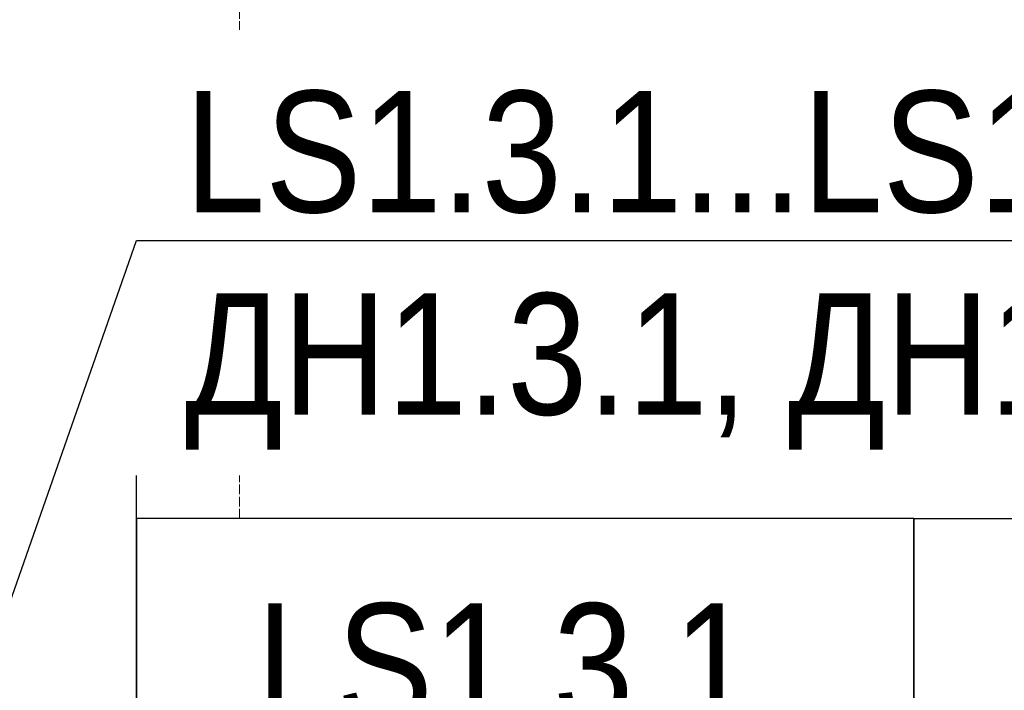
# Model space of a CAD drawing. Header units: millimetres. Extents: x -290 to 116110, y -2975 to 80225.
# Tile 212 of 247: x 61938 to 63964, y 73230 to 74611. Entities that reach past the tile are written whole.
import ezdxf
from ezdxf import colors
from ezdxf.entities.mleader import LeaderData, LeaderLine
from ezdxf.enums import TextEntityAlignment as Align
from ezdxf.math import Vec2, Vec3

# ---------------------------------------------------------------- set-up
doc = ezdxf.new("R2018")
doc.units = ezdxf.units.MM
doc.set_wipeout_variables(frame=1)
doc.linetypes.add('ADSK_Линия сетки', pattern=[25, 20, -2.5, 0, -2.5])
doc.layers.add('КИП_выноска', color=6, linetype='Continuous', lineweight=25)
doc.layers.add('Оси', color=7, linetype='Continuous', lineweight=9)
doc.styles.add('Arial', font='arial.ttf', dxfattribs={"width": 0.85, "height": 350})
doc.styles.add('GOST 2.304', font='simplex.shx', dxfattribs={"width": 0.65, "oblique": 15})
doc.styles.get("Standard").update_dxf_attribs({"font": 'arial.ttf'})

# ---------------------------------------------------------------- blocks, each defined once
blk = doc.blocks.new('A$Cc005853f')
at = {"layer": 'Оси', "color": 253, "linetype": 'ADSK_Линия сетки', "true_color": 0xaaaaaa}
blk.add_line((60303.1, 2607.6), (60303.1, 76892.6), dxfattribs=at)
blk = doc.blocks.new('*U340')
at = {"color": 0, "linetype": 'Continuous', "lineweight": 30, "ltscale": 75, "width": 0.85, "flags": 104}
blk.add_attdef('ПРИМЕЧАНИЕ_1', text='', height=2.5, dxfattribs=at).set_placement((8, -4.61), align=Align.BOTTOM_CENTER)
at = {"color": 0, "lineweight": 30, "width": 0.85, "flags": 104}
blk.add_attdef('ПРИМЕЧАНИЕ_2', text='', height=2.5, dxfattribs=at).set_placement((8, -15.751), align=Align.BOTTOM_CENTER)
at = {"color": 0, "lineweight": 30, "style": 'GOST 2.304', "width": 0.85}
for tag, p in [('ИМЯ_КАБЕЛЯ_2', (8, -15.721)), ('ИМЯ_КАБЕЛЯ_3', (8, -20.721)), ('ИМЯ_КАБЕЛЯ_4', (8, -25.721)), ('ИМЯ_КАБЕЛЯ_5', (8, -30.721)), ('ИМЯ_КАБЕЛЯ_6', (8, -35.721)), ('ИМЯ_КАБЕЛЯ_7', (8, -40.721)), ('ИМЯ_КАБЕЛЯ_8', (8, -45.721)), ('ИМЯ_КАБЕЛЯ_9', (8, -50.721))]:
    blk.add_attdef(tag, text='', height=2.5, dxfattribs=at).set_placement(p, align=Align.BOTTOM_CENTER)
at = {"linetype": 'Continuous'}
blk.add_wipeout([(0, -5.721), (16, -5.721), (16, -10.721), (0, -10.721)], dxfattribs=at)
at = {"color": 0}
blk.add_line((0, -10.721), (0, 0), dxfattribs=at)
at = {"color": 0, "linetype": 'Continuous'}
blk.add_lwpolyline([(0, -10.721), (16, -10.721), (16, -5.721), (0, -5.721)], close=True, dxfattribs=at)
at = {"color": 0, "lineweight": 30, "style": 'GOST 2.304', "width": 0.85}
blk.add_attdef('ИМЯ_КАБЕЛЯ_1', text='', height=2.5, dxfattribs=at).set_placement((8, -10.721), align=Align.BOTTOM_CENTER)
blk = doc.blocks.new('_None')
blk = doc.blocks.new('*U339')
at = {"color": 0, "linetype": 'Continuous', "lineweight": 30, "ltscale": 75, "width": 0.85, "flags": 104}
blk.add_attdef('ПРИМЕЧАНИЕ_1', text='', height=2.5, dxfattribs=at).set_placement((8, 3.611), align=Align.BOTTOM_CENTER)
at = {"color": 0, "lineweight": 30, "width": 0.85, "flags": 104}
blk.add_attdef('ПРИМЕЧАНИЕ_2', text='', height=2.5, dxfattribs=at).set_placement((8, -7.53), align=Align.BOTTOM_CENTER)
at = {"color": 0, "lineweight": 30, "style": 'GOST 2.304', "width": 0.85}
for tag, p in [('ИМЯ_КАБЕЛЯ_2', (8, -7.5)), ('ИМЯ_КАБЕЛЯ_3', (8, -12.5)), ('ИМЯ_КАБЕЛЯ_4', (8, -17.5)), ('ИМЯ_КАБЕЛЯ_5', (8, -22.5)), ('ИМЯ_КАБЕЛЯ_6', (8, -27.5)), ('ИМЯ_КАБЕЛЯ_7', (8, -32.5)), ('ИМЯ_КАБЕЛЯ_8', (8, -37.5)), ('ИМЯ_КАБЕЛЯ_9', (8, -42.5))]:
    blk.add_attdef(tag, text='', height=2.5, dxfattribs=at).set_placement(p, align=Align.BOTTOM_CENTER)
at = {"linetype": 'Continuous'}
blk.add_wipeout([(0, 2.5), (16, 2.5), (16, -2.5), (0, -2.5)], dxfattribs=at)
at = {"color": 0}
blk.add_line((0, -2.5), (0, 0), dxfattribs=at)
at = {"color": 0, "linetype": 'Continuous'}
blk.add_lwpolyline([(0, -2.5), (16, -2.5), (16, 2.5), (0, 2.5)], close=True, dxfattribs=at)
at = {"color": 0, "lineweight": 30, "style": 'GOST 2.304', "width": 0.85}
blk.add_attdef('ИМЯ_КАБЕЛЯ_1', text='', height=2.5, dxfattribs=at).set_placement((8, -2.5), align=Align.BOTTOM_CENTER)

msp = doc.modelspace()

# ---------------------------------------------------------------- block references
msp.add_blockref('A$Cc005853f', (2087, 921.7))

# ---------------------------------------------------------------- next in the draw order: block references
at = {"layer": 'КИП_выноска'}
ref = msp.add_blockref('*U340', (62177.8, 74155.9), dxfattribs=dict(at, xscale=100, yscale=100, zscale=100))
lines = msp.add_mtext('\\W0.8500;', dxfattribs={"layer": '0', "color": 0, "linetype": 'Continuous', "lineweight": 30, "ltscale": 75, "insert": (62977.8, 73694.8), "char_height": 2.5, "attachment_point": 1})
ref.add_attrib('ПРИМЕЧАНИЕ_1', '', (62977.8, 73694.8), dxfattribs={"flags": 104}).embed_mtext(lines)
ref.add_attrib('ИМЯ_КАБЕЛЯ_1', 'LS1.3.1 ', dxfattribs={"layer": '0', "color": 0, "lineweight": 30, "height": 250, "style": 'Arial', "width": 0.85}).set_placement((62977.8, 73083.8), align=Align.BOTTOM_CENTER)

# ---------------------------------------------------------------- next in the draw order: leaders
ml = msp.add_multileader_mtext('Standard', dxfattribs=at)
ml.set_content('LS1.3.1...LS1.3.4\\PДН1.3.1, ДН1.3.2', color=256, style='Arial')
ml.set_leader_properties(color=256, linetype='ByLayer', lineweight=-1)
ml.set_arrow_properties(name='NONE')
ml.build(insert=Vec2(0, 0))
ml.multileader.update_dxf_attribs({"has_dogleg": 0, "text_left_attachment_type": 6, "text_right_attachment_type": 6, "dogleg_length": 0.5, "arrow_head_size": 300})
ctx = ml.context
ctx.base_point, ctx.char_height, ctx.arrow_head_size, ctx.landing_gap_size, ctx.plane_origin = Vec3(62177.8, 74155.9), 250, 300, 100, Vec3(62722.9, 71603.7)
ctx.left_attachment, ctx.right_attachment = 6, 6
notes = []
notes.append((ctx, [(0, (1, 1, 0), (62177.3, 74155.9), (1, 0), 0.5, [(0, [(61394.3, 71919.8)], 0, [])])]))
ctx.mtext.insert, ctx.mtext.width, ctx.mtext.flow_direction = Vec3(62277.8, 74464.2), 3078.848, 5
ctx.mtext.has_bg_fill, ctx.mtext.bg_color, ctx.mtext.bg_scale_factor, ctx.mtext.bg_transparency, ctx.mtext.use_window_bg_color = 1, -1027028792, 1.5, 0, 1
for ctx, leaders in notes:
    for number, flags, end, landing, length, lines in leaders:
        leader = LeaderData()
        leader.index, (leader.has_last_leader_line, leader.has_dogleg_vector, leader.attachment_direction) = number, flags
        leader.last_leader_point, leader.dogleg_vector, leader.dogleg_length = Vec3(end), Vec3(landing), length
        for number, points, colour, breaks in lines:
            line = LeaderLine()
            line.index, line.vertices, line.color, line.breaks = number, Vec3.list(points), colors.encode_raw_color(colour), breaks
            leader.lines.append(line)
        ctx.leaders.append(leader)

# ---------------------------------------------------------------- next in the draw order: block references
ref = msp.add_blockref('*U339', (63777.8, 73332.8), dxfattribs=dict(at, xscale=100, yscale=100, zscale=100))
lines = msp.add_mtext('\\W0.8500;', dxfattribs={"layer": '0', "color": 0, "linetype": 'Continuous', "lineweight": 30, "ltscale": 75, "insert": (64577.8, 73693.8), "char_height": 2.5, "attachment_point": 1})
ref.add_attrib('ПРИМЕЧАНИЕ_1', '', (64577.8, 73693.8), dxfattribs={"flags": 104}).embed_mtext(lines)
ref.add_attrib('ИМЯ_КАБЕЛЯ_1', 'ДН1.3.1 ', dxfattribs={"layer": '0', "color": 0, "lineweight": 30, "height": 250, "style": 'Arial', "width": 0.85}).set_placement((64577.8, 73082.8), align=Align.BOTTOM_CENTER)
lines = msp.add_mtext('\\W0.8500;', dxfattribs={"layer": '0', "color": 0, "lineweight": 30, "insert": (64577.8, 72579.8), "char_height": 2.5, "attachment_point": 1})
ref.add_attrib('ПРИМЕЧАНИЕ_2', '', (64577.8, 72579.8), dxfattribs={"flags": 104}).embed_mtext(lines)

doc.saveas('drawing.dxf')
